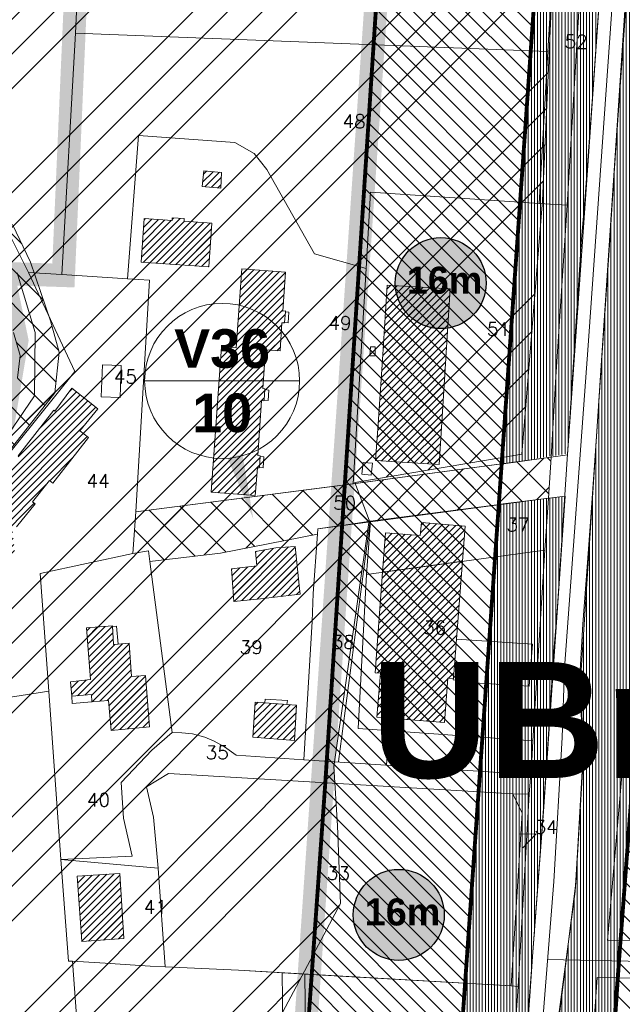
# Model space of a CAD drawing. Header units: metres. Extents: x 578835 to 593571, y 248557 to 255108.
# Tile 70 of 251: x 583127 to 583283, y 250142 to 250397. Entities that reach past the tile are written whole.
import ezdxf

# ---------------------------------------------------------------- set-up
doc = ezdxf.new("R2010")
doc.units = ezdxf.units.M
for name, pattern in [('CACHEX2', [0.75, 0.5, -0.25]), ('CONTINU', [0]), ('DASHDOT', [1, 0.5, -0.25, 0, -0.25]), ('SOLID_LINE', [0])]:
    doc.linetypes.add(name, pattern=pattern)
for name, color, linetype, lineweight in [('01_PLU implantation gabaritaire', 22, 'CONTINU', 30), ('01_PLU_EVP', 104, 'Continuous', 0), ('02_Modif_POS-Implantations obligées', 24, 'DASHDOT', 0), ('Cad-BATIMENT_BATI_LEGER13', 7, 'SOLID_LINE', 0), ('Cad-BATIMENT_BATI_PRIVE12', 7, 'SOLID_LINE', 0), ('Cad-BATIMENT_BATI_PRIVE12_HACH', 7, 'SOLID_LINE', 0), ('Cad-PARCELLAIRE_PARCELLE1', 250, 'SOLID_LINE', 0), ('Cad-PARCELLAIRE_PARCELLE1_', 250, 'SOLID_LINE', 0), ('Cad-RESEAU_ROUT_AXE_DE_VOIE26', 255, 'SOLID_LINE', 0), ('Cad-RESEAU_ROUT_LIMITE_DE_VOIE_P23', 8, 'SOLID_LINE', 0), ('Cad-TOPONYMIE_DETAIL_PARCELLAIR181', 7, 'SOLID_LINE', 0), ('Cad-TOPONYMIE_NUMERO_DE_PARCELL182', 250, 'SOLID_LINE', 0), ('ER', 192, 'Continuous', 18), ('PLU', 7, 'CACHEX2', 5), ('PPRIF - contour', 10, 'Continuous', 9)]:
    doc.layers.add(name, color=color, linetype=linetype, lineweight=lineweight)
doc.layers.add('PLU nom', color=7, linetype='Continuous')
doc.styles.add('00001', font='arial.ttf', dxfattribs={"height": 50})
doc.styles.get("Standard").update_dxf_attribs({"font": 'arialbd_0.ttf', "height": 50})
doc.styles.add('TEXTSTYLE_45_11', font='txt.shx', dxfattribs={"oblique": 50})

msp = doc.modelspace()

# ---------------------------------------------------------------- hatches: boundary and pattern name
at = {"layer": '01_PLU implantation gabaritaire', "lineweight": 0, "ltscale": 0.4}
h = msp.add_hatch(dxfattribs=at)
h.set_pattern_fill('ANSI31', color=256, angle=90, style=0)
h.paths.add_polyline_path([(583221.89, 250441.93), (583262.93, 250441.37), (583237.44, 250079.48), (583221.42, 249849.89), (583216.12, 249767.51), (583212.68, 249738.43), (583206.33, 249695.34), (583190.73, 249656.21), (583164, 249602.47), (583128.06, 249620.2), (583151.53, 249667.78), (583168.02, 249705.77), (583172.76, 249736.67), (583178.86, 249813.5), (583190.14, 249975.57), (583205.96, 250198.67), (583218.51, 250390.38)])
h = msp.add_hatch(dxfattribs=at)
h.set_pattern_fill('ANSI31', color=256, angle=90, style=0)
h.paths.add_polyline_path([(583255.49, 249636.72), (583294.71, 249641.08), (583293.78, 249651.04), (583290.95, 249687.88), (583298.05, 249789.16), (583306, 249916.25), (583315.37, 250055.57), (583330.12, 250260.46), (583343.09, 250433.53), (583302.8, 250435.87), (583289.28, 250248.51), (583277.24, 250088.76), (583268.13, 249947.91), (583261.65, 249843.74), (583255.19, 249751.23), (583251.63, 249693.47), (583251.34, 249680.25), (583254.28, 249643.54)])
at = {"layer": '01_PLU implantation gabaritaire', "linetype": 'Continuous', "lineweight": 30, "true_color": 0xffffff}
h = msp.add_hatch(color=7, dxfattribs=at)
edge = h.paths.add_edge_path()
edge.add_arc((583235.94, 250329.02), 11.78, 0, 360)
h = msp.add_hatch(color=7, dxfattribs=at)
edge = h.paths.add_edge_path()
edge.add_arc((583225.06, 250165.4), 11.78, 0, 360)
at = {"layer": '01_PLU_EVP', "ltscale": 0.4}
h = msp.add_hatch(dxfattribs=at)
h.set_pattern_fill('ANSI31', color=256, scale=0.25, angle=45, style=0)
h.paths.add_polyline_path([(583286.6, 250436.83), (583303.01, 250436.06), (583294.32, 250317.1), (583287.56, 250223.33), (583280.42, 250126.14), (583273.27, 250027.36), (583268.44, 249956.24), (583263.4, 249868.36), (583260.7, 249831.45), (583257.42, 249785.72), (583252.2, 249705.5), (583251.24, 249683.89), (583253.95, 249643.83), (583255.49, 249636.88), (583240.82, 249635.15), (583237.92, 249668.14), (583237.15, 249696.51), (583237.91, 249737.17), (583241, 249789.27), (583248.34, 249895.92), (583259.15, 250043.49), (583263.4, 250113.32), (583270.93, 250173.72), (583273.05, 250208.21), (583272.08, 250224.8), (583277.29, 250305.07), (583284.44, 250411.35)])
h = msp.add_hatch(dxfattribs=at)
h.set_pattern_fill('ANSI31', color=256, scale=0.25, angle=45, style=0)
h.paths.add_polyline_path([(583261.44, 250428.15), (583268.12, 250428.05), (583278.37, 250421.29), (583273.49, 250352.07), (583268.78, 250284.89), (583251.58, 250282.17), (583254.59, 250326.14), (583259.48, 250396.52), (583261.73, 250429.02)])
h = msp.add_hatch(dxfattribs=at)
h.set_pattern_fill('ANSI31', color=256, scale=0.25, angle=45, style=0)
h.paths.add_polyline_path([(583250.74, 250271.67), (583268.17, 250273.88), (583262.6, 250192.21), (583258.62, 250139.76), (583253.68, 250068.99), (583249.37, 250067), (583245.91, 250064.9), (583240.45, 250062.8), (583236.46, 250062.91), (583240.56, 250128.37), (583249.18, 250247.42)])
at = {"layer": 'Cad-BATIMENT_BATI_PRIVE12_HACH', "ltscale": 0.4}
h = msp.add_hatch(dxfattribs=at)
h.set_pattern_fill('ANSI31', color=256, scale=0.4, style=0)
h.paths.add_polyline_path([(583178.92, 250353.65), (583179.16, 250357.68), (583174.51, 250358.07), (583174.1, 250354.03)])
h = msp.add_hatch(dxfattribs=at)
h.set_pattern_fill('ANSI31', color=256, scale=0.4, style=0)
h.paths.add_polyline_path([(583175.84, 250333.22), (583176.63, 250344.54), (583169.41, 250345.05), (583169.43, 250345.73), (583166.37, 250345.91), (583166.35, 250345.24), (583159.13, 250345.75), (583158.34, 250334.43)])
h = msp.add_hatch(dxfattribs=at)
h.set_pattern_fill('ANSI31', color=256, scale=0.4, style=0)
h.paths.add_polyline_path([(583190.17, 250298.74), (583190.36, 250301.43), (583190.34, 250301.65), (583189.85, 250301.73), (583190.5, 250311.7), (583194.31, 250311.46), (583194.78, 250318.75), (583195.43, 250318.69), (583195.42, 250318.8), (583195.69, 250321.6), (583195.68, 250321.83), (583195.02, 250321.78), (583195.74, 250331.87), (583184.37, 250332.71), (583182.94, 250312.3), (583179.13, 250312.54), (583176.42, 250274.85), (583187.87, 250274.03), (583188.42, 250281.21), (583188.92, 250281.14), (583188.98, 250281.36), (583189.16, 250284.17), (583189.15, 250284.28), (583188.57, 250284.34), (583189.53, 250298.58), (583190.11, 250298.51)])
h = msp.add_hatch(dxfattribs=at)
h.set_pattern_fill('ANSI31', color=256, scale=0.4, style=0)
h.paths.add_polyline_path([(583236.12, 250291.54), (583237.26, 250309.57), (583238.4, 250327.51), (583222.08, 250328.49), (583220.93, 250310.56), (583219.71, 250292.51), (583219.02, 250283.09), (583235.52, 250282.01)])
h = msp.add_hatch(dxfattribs=at)
h.set_pattern_fill('ANSI31', color=256, scale=0.4, style=0)
h.paths.add_polyline_path([(583144.65, 250289.03), (583142.45, 250290.75), (583147.08, 250296.49), (583140.36, 250301.83), (583135.91, 250295.89), (583135.65, 250296.09), (583126.41, 250284.29), (583126.58, 250284.19), (583122.17, 250278.69), (583121.39, 250279.3), (583116.31, 250272.97), (583116.6, 250270.42), (583114.39, 250270.24), (583114.84, 250266.83), (583113.21, 250266.58), (583113.97, 250259.5), (583117.55, 250260.02), (583117.85, 250257.38), (583119.9, 250257.54), (583120.07, 250255.45), (583123.58, 250255.96), (583123.33, 250257.95), (583125.7, 250258.25), (583124.82, 250265.76), (583126.05, 250265.87), (583130.83, 250271.84), (583130.13, 250272.33), (583134.53, 250277.93), (583135.41, 250277.23)])
h = msp.add_hatch(dxfattribs=at)
h.set_pattern_fill('ANSI31', color=256, scale=0.4, style=0)
h.paths.add_polyline_path([(583220.85, 250254.14), (583241.56, 250256.99), (583242.28, 250266.08), (583230.91, 250267.03), (583230.62, 250263.66), (583221.66, 250264.36)])
h = msp.add_hatch(dxfattribs=at)
h.set_pattern_fill('ANSI31', color=256, scale=0.4, style=0)
h.paths.add_polyline_path([(583199.36, 250249.9), (583198.2, 250260.84), (583193.21, 250260.43), (583187.92, 250259.54), (583188.32, 250255.78), (583181.7, 250255), (583182.32, 250246.59), (583189.2, 250247.27), (583199.48, 250248.46)])
h = msp.add_hatch(dxfattribs=at)
h.set_pattern_fill('ANSI31', color=256, scale=0.4, style=0)
h.paths.add_polyline_path([(583220.85, 250254.14), (583218.9, 250228.12), (583220.32, 250228.02), (583219.37, 250216.57), (583236.88, 250215.25), (583237.74, 250226.68), (583239.23, 250226.58), (583240.03, 250236.8), (583241.56, 250256.99)])
h = msp.add_hatch(dxfattribs=at)
h.set_pattern_fill('ANSI31', color=256, scale=0.4, style=0)
h.paths.add_polyline_path([(583160.46, 250214.11), (583159.44, 250227.4), (583155.84, 250227.1), (583155.19, 250235.74), (583151.1, 250235.4), (583150.85, 250240.28), (583144.15, 250239.72), (583145.18, 250226.32), (583140.03, 250225.79), (583140.34, 250222.02), (583145.42, 250222.44), (583145.57, 250220.56), (583149.84, 250220.92), (583150.56, 250213.18)])
h = msp.add_hatch(dxfattribs=at)
h.set_pattern_fill('ANSI31', color=256, scale=0.4, style=0)
h.paths.add_polyline_path([(583198.03, 250210.55), (583198.57, 250219.74), (583196.09, 250219.87), (583190.37, 250220.28), (583187.88, 250220.52), (583187.23, 250211.44)])
h = msp.add_hatch(dxfattribs=at)
h.set_pattern_fill('ANSI31', color=256, scale=0.4, style=0)
h.paths.add_polyline_path([(583153.82, 250159.27), (583152.75, 250176.12), (583141.75, 250175.43), (583142.91, 250158.47)])
at = {"layer": 'ER', "ltscale": 0.4}
h = msp.add_hatch(dxfattribs=at)
h.set_pattern_fill('ANSI37', color=256, scale=2, style=0)
h.paths.add_polyline_path([(583058.07, 250301.34), (583054.64, 250309.73), (583049.76, 250316.09), (583040.95, 250320.89), (583030.54, 250323.46), (583001.33, 250327.82), (582957.44, 250333.43), (582946.65, 250336.57), (582930.39, 250344.22), (582912.33, 250356.37), (582905, 250360.88), (582898.05, 250362.27), (582890.36, 250362.98), (582872.61, 250362.64), (582857.67, 250362.32), (582845.41, 250364.65), (582832.39, 250369.17), (582828.35, 250359.98), (582842.83, 250354.96), (582856.84, 250352.3), (582872.82, 250352.65), (582889.99, 250352.97), (582896.6, 250352.36), (582901.28, 250351.42), (582906.92, 250347.95), (582925.44, 250335.5), (582943.1, 250327.19), (582955.39, 250323.61), (582999.95, 250317.92), (583028.6, 250313.64), (583037.3, 250311.49), (583043.12, 250308.32), (583045.89, 250304.71), (583048.44, 250298.47), (583049.7, 250291.87), (583049.17, 250286.5), (583046.99, 250279.96), (583040.61, 250268.16), (583027.71, 250247.14), (583023.9, 250238.33), (583024.86, 250227.84), (583027.05, 250209.99), (583029.67, 250195.98), (583030.08, 250195.06), (583029.67, 250188.88), (583030.4, 250183.45), (583031.86, 250178.75), (583034.45, 250175.42), (583044.19, 250174.21), (583052.62, 250175.34), (583056.03, 250175.83), (583063.27, 250179.06), (583070.89, 250181.58), (583078.03, 250183.12), (583083.63, 250182.87), (583086.79, 250181.09), (583091.09, 250176.71), (583095.39, 250169.98), (583105.37, 250171.36), (583104.39, 250177.6), (583099.77, 250185.31), (583094.5, 250191.87), (583087.6, 250198.2), (583071.46, 250206.25), (583065.13, 250208.93), (583062.41, 250210.35), (583058.04, 250213.9), (583056.65, 250219.23), (583056.92, 250225.54), (583058.61, 250230.25), (583064.05, 250235.69), (583077, 250245.39), (583098.82, 250260.63), (583110.81, 250268.21), (583117.15, 250276.71), (583135.95, 250300.57), (583137.07, 250311.17), (583134.78, 250319.23), (583129.66, 250334.43), (583124.96, 250344.18), (583118.29, 250352.65), (583098.4, 250372.53), (583087.35, 250385.01), (583085.93, 250391.35), (583085.93, 250398.83), (583089.88, 250411.31), (583093.52, 250418.3), (583099.46, 250423.02), (583107.8, 250426.51), (583118.38, 250430.08), (583134.3, 250431.52), (583160.83, 250432.67), (583262.54, 250432.21), (583273.17, 250424.61), (583274.68, 250451.43), (583261.61, 250442.21), (583160.63, 250442.67), (583133.63, 250441.5), (583116.3, 250439.94), (583104.26, 250435.87), (583094.32, 250431.71), (583085.63, 250424.8), (583080.61, 250415.16), (583075.93, 250400.38), (583075.93, 250390.24), (583078.16, 250380.3), (583091.12, 250365.68), (583110.8, 250346), (583116.43, 250338.85), (583120.38, 250330.65), (583125.23, 250316.27), (583126.92, 250310.29), (583126.31, 250304.49), (583109.21, 250282.8), (583103.9, 250275.68), (583093.28, 250268.96), (583071.13, 250253.5), (583057.48, 250243.26), (583049.95, 250235.74), (583046.99, 250227.48), (583046.59, 250218.16), (583049.19, 250208.2), (583057.28, 250201.63), (583058.31, 250199.86), (583058.31, 250197.02), (583057.83, 250194.67), (583054.58, 250191.92), (583050.69, 250191.43), (583045.25, 250193.05), (583042.01, 250195.81), (583039.25, 250200.75), (583038.82, 250201.43), (583036.93, 250211.52), (583034.8, 250228.9), (583034.09, 250236.7), (583036.6, 250242.52), (583049.28, 250263.17), (583056.2, 250275.97), (583059.01, 250284.39), (583059.8, 250292.32)])
h = msp.add_hatch(dxfattribs=at)
h.set_pattern_fill('ANSI37', color=256, scale=2, style=0)
h.paths.add_polyline_path([(583156.89, 250269.77), (583156.13, 250259.01), (583160.21, 250259.68), (583160.52, 250256.92), (583178.89, 250259.12), (583204.04, 250264), (583204.09, 250265.35), (583263.86, 250273.34), (583264.54, 250283.98), (583213.76, 250277.1)])
at = {"layer": 'PPRIF - contour', "lineweight": 15}
h = msp.add_hatch(dxfattribs=at)
h.set_pattern_fill('ANSI34', color=30, scale=2, style=0)
h.paths.add_polyline_path([(583168.56, 249236.59), (583178.02, 249273.37), (583184.15, 249314.36), (583186.86, 249348.54), (583183.82, 249412.65), (583188.31, 249497.75), (583209.56, 249638.59), (583209.57, 249654.16), (583202.87, 249764.69), (583181.22, 249772.54), (583212.18, 249841.81), (583235.33, 249974.64), (583193.51, 249985.09), (583186.04, 250045.54), (583188.28, 250067.18), (583195.8, 250078.07), (583245.78, 250078.37), (583251.01, 250132.85), (583194.25, 250138.82), (583209.94, 250168.32), (583209.19, 250188.47), (583208.21, 250203.8), (583217.43, 250267.61), (583213.64, 250277.41), (583256.98, 250284.74), (583262.34, 250350.34), (583266.18, 250436.39), (583274.5, 250436.7), (583214.43, 250499.33), (583184.56, 250537.39), (583218.91, 250547.09), (583241.07, 250552.07), (583269.68, 250547.09), (583271.18, 250569.48), (583274.91, 250580.67), (583286.48, 250597.77), (583293.66, 250716.62), (583278.73, 250731.44), (583193.67, 250750.25), (583156.78, 250759.28), (583135.71, 250831.5), (583141.39, 250856.49), (583145.69, 250864.01), (583161.1, 250891.6), (583169.34, 250905.21), (583172.57, 250920.26), (583171.49, 250936.38), (583169.31, 250950.6), (583181.85, 251003.26), (583206.95, 251084.03), (583216.62, 251114.12), (583232.39, 251161.77), (583245.29, 251209.41), (583234.54, 251210.94), (583234.1, 251288.09), (583244.66, 251288.39), (583237.9, 251328.73), (583229.54, 251356.01), (583200.13, 251357.42), (583190.46, 251371.39), (583189.74, 251379.63), (583190.1, 251406.14), (583244.22, 251415.82), (583256.04, 251419.04), (583270.74, 251430.86), (583295.47, 251440.89), (583325.21, 251451.64), (583340.94, 251464.43), (583366, 251457.91), (583398.59, 251444.88), (583422.15, 251436.37), (583417.63, 251462.92), (583418.14, 251495.99), (583409.11, 251546.1), (583400.09, 251585.18), (583359.99, 251579.17), (583344.95, 251609.23), (583333.92, 251624.76), (583325.9, 251633.28), (583319.39, 251648.31), (583296.33, 251649.31), (583292.32, 251666.85), (583282.01, 251764.42), (583240.65, 251790.03), (583212.78, 251805.76), (583221.32, 251831.82), (583251.44, 251830.48), (583273.02, 251828.23), (583262.67, 251903.93), (583199.69, 251895.44), (583192.95, 251945.32), (583256.33, 251954.31), (583243.74, 252050.47), (583214.52, 252068.27), (583208.68, 252073.66), (583201.93, 252137.92), (583178.11, 252135.22), (583183.95, 252176.12), (583226.69, 252181.65), (583216.8, 252253.1), (583210.96, 252307.92), (583193.36, 252422.33), (583178.97, 252519.84), (583167.73, 252607.66), (583178.52, 252614.4), (583188.29, 252625.39), (583184.93, 252642.05), (583192.13, 252639.75), (583210.89, 252641.9), (583205.05, 252676.95), (583200.1, 252708.47), (583205.05, 252708.02), (583194.96, 252797.38), (583191.02, 252799.28), (583173.51, 252800.6), (583168.08, 252797.59), (583165.67, 252793.82), (583165.69, 252787.69), (583073.05, 252815.41), (583065.66, 252814.13), (583065.94, 252812.7), (583046.85, 252808.33), (583047.04, 252816.04), (582997.15, 252812.42), (582995.86, 252782.45), (582980.16, 252787.72), (582949.89, 252804.92), (582947.27, 252800.69), (582935.19, 252777.61), (582924.38, 252768.8), (582917.32, 252760.63), (582910.91, 252748.5), (582903.76, 252736.42), (582880, 252724.86), (582817.58, 252706.15), (582782.59, 252696.37), (582747.69, 252696.56), (582653.19, 252726.32), (582583.51, 252736.7), (582547.53, 252745.89), (582391.95, 252693.83), (582342.71, 252696.56), (582258, 252701.11), (582228.89, 252730.03), (582194.3, 252754.65), (582137.15, 252749.12), (582028.37, 252701.22), (581997.03, 252701.83), (581923.09, 252643.99), (581895.44, 252653.82), (581782.97, 252699.88), (581749.17, 252724.45), (581694.48, 252730.59), (581626.87, 252779.73), (581623.69, 252832.13), (581568.99, 252867.14), (581549.94, 252902.76), (581520.9, 252875.84), (581488.95, 252861.1), (581415.1, 252871.66), (581333.97, 252861.22), (581285.87, 252845.9), (581226.26, 252859.41), (581213.27, 252848.96), (581176.79, 252829.19), (581135.62, 252832.26), (581093.83, 252851.3), (581026.18, 252865.71), (580894.22, 252859.98), (580764.18, 252821.75), (580666.25, 252837.89), (580606.97, 252807.31), (580553.37, 252825.96), (580518.38, 252831.19), (580426.24, 252844.58), (580314.78, 252864.48), (580232.54, 252861.61), (580193.34, 252877.86), (579737.68, 252731.06), (579339.29, 252594.91), (579467.34, 252529.95), (579492.26, 252526.53), (579537.88, 252506.87), (579628.29, 252501.98), (579673.34, 252488.27), (579756.55, 252421.24), (579801.62, 252412.32), (579849.52, 252376.66), (579890.09, 252373.24), (579954.11, 252362.98), (580003.08, 252331.22), (580020.69, 252319.86), (580037.79, 252307.65), (580048.55, 252295.44), (580067.12, 252269.55), (580095.49, 252178.46), (580127.66, 252086.63), (580157.22, 252011.67), (580209.32, 251928.46), (580208.41, 251858.24), (580196.24, 251818.11), (580206.29, 251790.3), (580227.07, 251716.54), (580274.53, 251673.98), (580324.82, 251599.61), (580345.2, 251567.99), (580352.27, 251548.44), (580380.56, 251474.57), (580498.13, 251465.11), (580632.34, 251425.65), (580688.87, 251403.81), (580903, 251328.66), (581057.22, 251304.45), (581128.89, 251277.45), (581306.24, 251176.53), (581363.6, 251156.15), (581418.4, 251079.72), (581465.72, 250967.17), (581546.02, 250830.88), (581604.72, 250760.44), (581621.29, 250710.76), (581635.31, 250677.64), (581677.37, 250643.25), (581761.5, 250538.8), (581878.03, 250481.58), (581978.36, 250416.05), (582083.64, 250336.15), (582132.06, 250252.96), (582193.12, 250147.32), (582211.34, 250118.18), (582217.79, 250080.35), (582244.22, 249930.09), (582252.92, 249788.8), (582279.87, 249720.73), (582264.14, 249693.23), (582229.1, 249576.98), (582243.69, 249504.21), (582236.53, 249458.37), (582233.12, 249417.21), (582207.89, 249404.14), (582210.7, 249314.66), (582282.52, 249136.36), (582365.79, 249069.63), (582329.51, 248868.66), (582370.33, 248802.93), (582389.99, 248830.88), (582435.35, 248829.37), (582475.81, 248930.64), (582488.18, 248933.83), (582505.04, 248934.94), (582536.56, 248931.03), (582545.58, 248873.46), (582547.73, 248837.81), (582559.27, 248733.3), (582660.26, 248731.96), (582707.75, 248722.61), (582711.09, 248844.25), (582713.77, 248853.61), (582730.11, 248933.31), (582770.57, 249048.63), (582781.22, 249070.77), (582782.86, 249074.05), (582786.69, 249073.51), (582794.34, 249066.4), (582795.98, 249060.39), (582802, 249037.44), (582837.54, 249029.24), (582847.92, 249019.4), (582859.41, 249022.68), (582870.89, 249021.59), (582882.91, 249029.79), (582897.68, 249024.87), (582894.41, 249004.61), (582898.78, 248991.5), (582903.16, 248984.94), (582914.71, 248986.01), (582980.86, 249040.12), (583036.72, 249107.47), (583089.79, 249152.85), (583096.96, 249144.66), (583169.29, 249123.72), (583150.9, 249178.85), (583158.77, 249200.15)])

# ---------------------------------------------------------------- linework, layer by layer
at = {"layer": '01_PLU implantation gabaritaire', "ltscale": 0.4, "const_width": 1}
for points in [[(583221.89, 250441.93), (583262.93, 250441.37), (583237.44, 250079.48), (583221.42, 249849.89), (583216.12, 249767.51), (583212.68, 249738.43), (583206.33, 249695.34), (583190.73, 249656.21), (583164, 249602.47), (583128.06, 249620.2), (583151.53, 249667.78), (583168.02, 249705.77), (583172.76, 249736.67), (583178.86, 249813.5), (583190.14, 249975.57), (583205.96, 250198.67), (583218.51, 250390.38)], [(583255.49, 249636.72), (583294.71, 249641.08), (583293.78, 249651.04), (583290.95, 249687.88), (583298.05, 249789.16), (583306, 249916.25), (583315.37, 250055.57), (583330.12, 250260.46), (583343.09, 250433.53), (583302.77, 250435.96), (583289.28, 250248.51), (583277.24, 250088.76), (583268.13, 249947.91), (583261.65, 249843.74), (583255.19, 249751.23), (583251.63, 249693.47), (583251.34, 249680.25), (583254.28, 249643.54)]]:
    msp.add_lwpolyline(points, close=True, dxfattribs=at)
at = {"layer": '01_PLU implantation gabaritaire', "lineweight": 0, "ltscale": 0.4}
msp.add_lwpolyline([(583302.63, 250436.42), (583342.85, 250433.48), (583322.59, 250160.96), (583310.53, 249980.22), (583296.25, 249761.55), (583291.16, 249689.06), (583294.97, 249640.54), (583255.35, 249636.96), (583250.81, 249687.24), (583256, 249760.56), (583270.61, 249979.22), (583287.49, 250227.05), (583302.76, 250432.68)], close=True, dxfattribs=at)
at = {"layer": '01_PLU_EVP', "ltscale": 0.4}
msp.add_lwpolyline([(583263.4, 250113.32), (583270.93, 250173.72), (583273.05, 250208.21), (583272.08, 250224.8), (583277.29, 250305.07), (583284.44, 250411.35), (583286.6, 250436.83), (583303.01, 250436.06), (583294.32, 250317.1), (583287.56, 250223.33), (583280.42, 250126.14)], dxfattribs=at)
for points in [[(583261.44, 250428.15), (583268.12, 250428.05), (583278.37, 250421.29), (583273.49, 250352.07), (583268.76, 250284.55), (583251.58, 250282.17), (583254.59, 250326.14), (583259.48, 250396.52), (583261.73, 250429.02)], [(583250.74, 250271.67), (583268.17, 250273.88), (583262.6, 250192.21), (583258.62, 250139.76), (583253.68, 250068.99), (583249.37, 250067), (583245.91, 250064.9), (583240.45, 250062.8), (583236.46, 250062.91), (583240.56, 250128.37), (583249.18, 250247.42)]]:
    msp.add_lwpolyline(points, close=True, dxfattribs=at)
at = {"layer": '02_Modif_POS-Implantations obligées', "linetype": 'Continuous', "lineweight": 30, "ltscale": 2}
for centre in [(583235.94, 250329.02), (583225.06, 250165.4)]:
    msp.add_circle(centre, 11.78, dxfattribs=at)
at = {"layer": 'Cad-BATIMENT_BATI_LEGER13'}
for points in [[(583196.42, 250318.77), (583196.61, 250321.46), (583195.69, 250321.6), (583195.42, 250318.8), (583196.42, 250318.77), (583196.42, 250318.77)], [(583196.42, 250318.77), (583196.61, 250321.46), (583195.69, 250321.6), (583195.42, 250318.8), (583196.42, 250318.77), (583196.42, 250318.77)], [(583218.9, 250310.17), (583218.96, 250312.51), (583217.72, 250312.52), (583217.59, 250310.16), (583218.9, 250310.17), (583218.9, 250310.17)], [(583218.9, 250310.17), (583218.96, 250312.51), (583217.72, 250312.52), (583217.59, 250310.16), (583218.9, 250310.17), (583218.9, 250310.17)], [(583191.18, 250298.6), (583191.37, 250301.3), (583190.36, 250301.43), (583190.17, 250298.74), (583191.18, 250298.6), (583191.18, 250298.6)], [(583191.18, 250298.6), (583191.37, 250301.3), (583190.36, 250301.43), (583190.17, 250298.74), (583191.18, 250298.6), (583191.18, 250298.6)], [(583189.91, 250281.22), (583190.09, 250284.02), (583189.16, 250284.17), (583188.98, 250281.36), (583189.91, 250281.22), (583189.91, 250281.22)], [(583189.91, 250281.22), (583190.09, 250284.02), (583189.16, 250284.17), (583188.98, 250281.36), (583189.91, 250281.22), (583189.91, 250281.22)], [(583217.93, 250279.32), (583218.25, 250282.36), (583215.84, 250282.6), (583215.52, 250279.57), (583217.93, 250279.32), (583217.93, 250279.32)], [(583217.93, 250279.32), (583218.25, 250282.36), (583215.84, 250282.6), (583215.52, 250279.57), (583217.93, 250279.32), (583217.93, 250279.32)], [(583152.32, 250235.51), (583151.94, 250240.16), (583150.87, 250240.06), (583151.1, 250235.4), (583152.32, 250235.51), (583152.32, 250235.51)], [(583152.32, 250235.51), (583151.94, 250240.16), (583150.87, 250240.06), (583151.1, 250235.4), (583152.32, 250235.51), (583152.32, 250235.51)], [(583258.85, 250224.66), (583259.67, 250235.53), (583240.03, 250236.8), (583239.23, 250226.58), (583239.18, 250226.24), (583241.74, 250226.13), (583241.7, 250225.68), (583258.85, 250224.66), (583258.85, 250224.66)], [(583258.85, 250224.66), (583259.67, 250235.53), (583240.03, 250236.8), (583239.23, 250226.58), (583239.18, 250226.24), (583241.74, 250226.13), (583241.7, 250225.68), (583258.85, 250224.66), (583258.85, 250224.66)], [(583145.57, 250220.56), (583145.42, 250222.44), (583140.34, 250222.02), (583140.41, 250220.13), (583145.57, 250220.56), (583145.57, 250220.56)], [(583145.57, 250220.56), (583145.42, 250222.44), (583140.34, 250222.02), (583140.41, 250220.13), (583145.57, 250220.56), (583145.57, 250220.56)], [(583196.09, 250219.87), (583196.26, 250220.89), (583190.45, 250221.3), (583190.37, 250220.28), (583196.09, 250219.87), (583196.09, 250219.87)], [(583196.09, 250219.87), (583196.26, 250220.89), (583190.45, 250221.3), (583190.37, 250220.28), (583196.09, 250219.87), (583196.09, 250219.87)]]:
    msp.add_lwpolyline(points, close=True, dxfattribs=at)
at = {"layer": 'Cad-BATIMENT_BATI_PRIVE12'}
for points in [[(583178.92, 250353.65), (583179.16, 250357.68), (583174.51, 250358.07), (583174.1, 250354.03), (583178.92, 250353.65), (583178.92, 250353.65)], [(583175.84, 250333.22), (583176.63, 250344.54), (583169.41, 250345.05), (583169.43, 250345.73), (583166.37, 250345.91), (583166.35, 250345.24), (583159.13, 250345.75), (583158.34, 250334.43), (583175.84, 250333.22), (583175.84, 250333.22)], [(583190.17, 250298.74), (583190.36, 250301.43), (583190.34, 250301.65), (583189.85, 250301.73), (583190.5, 250311.7), (583194.31, 250311.46), (583194.78, 250318.75), (583195.43, 250318.69), (583195.42, 250318.8), (583195.69, 250321.6), (583195.68, 250321.83), (583195.02, 250321.78), (583195.74, 250331.87), (583184.37, 250332.71), (583182.94, 250312.3), (583179.13, 250312.54), (583176.42, 250274.85), (583187.87, 250274.03), (583188.42, 250281.21), (583188.92, 250281.14), (583188.98, 250281.36), (583189.16, 250284.17), (583189.15, 250284.28), (583188.57, 250284.34), (583189.53, 250298.58), (583190.11, 250298.51), (583190.17, 250298.74), (583190.17, 250298.74)], [(583236.12, 250291.54), (583237.26, 250309.57), (583238.4, 250327.51), (583222.08, 250328.49), (583220.93, 250310.56), (583219.71, 250292.51), (583219.02, 250283.09), (583235.52, 250282.01), (583236.12, 250291.54), (583236.12, 250291.54)], [(583220.85, 250254.14), (583241.56, 250256.99), (583242.28, 250266.08), (583230.91, 250267.03), (583230.62, 250263.66), (583221.66, 250264.36), (583220.85, 250254.14), (583220.85, 250254.14)], [(583199.36, 250249.9), (583198.2, 250260.84), (583193.21, 250260.43), (583187.92, 250259.54), (583188.32, 250255.78), (583181.7, 250255), (583182.32, 250246.59), (583189.2, 250247.27), (583199.48, 250248.46), (583199.36, 250249.9), (583199.36, 250249.9)], [(583220.85, 250254.14), (583218.9, 250228.12), (583220.32, 250228.02), (583219.37, 250216.57), (583236.88, 250215.25), (583237.74, 250226.68), (583239.23, 250226.58), (583240.03, 250236.8), (583241.56, 250256.99), (583220.85, 250254.14), (583220.85, 250254.14)], [(583160.46, 250214.11), (583159.44, 250227.4), (583155.84, 250227.1), (583155.19, 250235.74), (583151.1, 250235.4), (583150.85, 250240.28), (583144.15, 250239.72), (583145.18, 250226.32), (583140.03, 250225.79), (583140.34, 250222.02), (583145.42, 250222.44), (583145.57, 250220.56), (583149.84, 250220.92), (583150.56, 250213.18), (583160.46, 250214.11), (583160.46, 250214.11)], [(583198.03, 250210.55), (583198.57, 250219.74), (583196.09, 250219.87), (583190.37, 250220.28), (583187.88, 250220.52), (583187.23, 250211.44), (583198.03, 250210.55), (583198.03, 250210.55)], [(583153.82, 250159.27), (583152.75, 250176.12), (583141.75, 250175.43), (583142.91, 250158.47), (583153.82, 250159.27), (583153.82, 250159.27)]]:
    msp.add_lwpolyline(points, close=True, dxfattribs=at)
msp.add_lwpolyline([(583126.05, 250265.87), (583130.83, 250271.84), (583130.13, 250272.33), (583134.53, 250277.93), (583135.41, 250277.23), (583144.65, 250289.03), (583144.65, 250289.03), (583144.65, 250289.03), (583142.45, 250290.75), (583147.08, 250296.49), (583140.36, 250301.83), (583135.91, 250295.89), (583135.65, 250296.09), (583126.41, 250284.29)], dxfattribs=at)
at = {"layer": 'Cad-PARCELLAIRE_PARCELLE1'}
for points in [[(583124.38, 250341.3), (583129.13, 250331.78), (583129.13, 250331.78), (583129.13, 250331.78), (583137.75, 250331.27), (583141.27, 250393.76), (583143.13, 250432.82), (583137.56, 250432.36), (583132.01, 250431.78), (583126.48, 250430.87)], [(583144.58, 250097.97), (583140.54, 250153.37), (583139.47, 250153.4), (583137.51, 250179.76), (583134.38, 250223.31), (583108.9, 250219.4)]]:
    msp.add_lwpolyline(points, dxfattribs=at)
for points in [[(583143.13, 250432.82), (583141.27, 250393.76), (583263.7, 250389.03), (583266.23, 250432.72), (583160.71, 250433.62), (583143.13, 250432.82), (583143.13, 250432.82)], [(583261.46, 250349.61), (583268.67, 250349.21), (583273.67, 250432.56), (583266.23, 250432.72), (583263.7, 250389.03), (583261.46, 250349.61), (583261.46, 250349.61)], [(583263.7, 250389.03), (583141.27, 250393.76), (583137.75, 250331.27), (583154.74, 250330.12), (583157.58, 250367.25), (583182.55, 250365.44), (583187.57, 250362.62), (583190.89, 250358.43), (583203.26, 250336.62), (583216.6, 250332.82), (583217.76, 250352.55), (583261.46, 250349.61), (583263.7, 250389.03), (583263.7, 250389.03)], [(583213.26, 250277.03), (583156.89, 250269.77), (583160.46, 250329.82), (583154.74, 250330.12), (583157.58, 250367.25), (583182.55, 250365.44), (583187.57, 250362.62), (583190.89, 250358.43), (583203.26, 250336.62), (583216.6, 250332.82), (583213.26, 250277.03), (583213.26, 250277.03)], [(583264.54, 250283.98), (583213.26, 250277.03), (583216.6, 250332.82), (583217.76, 250352.55), (583261.46, 250349.61), (583268.67, 250349.21), (583265.78, 250304.71), (583264.54, 250283.98), (583264.54, 250283.98)], [(583134.38, 250223.31), (583132.17, 250253.77), (583156.13, 250259.01), (583156.89, 250269.77), (583160.46, 250329.82), (583154.74, 250330.12), (583137.75, 250331.27), (583129.13, 250331.78), (583141.16, 250306.14), (583111.49, 250269.33), (583112.75, 250259.29), (583107.66, 250251.07), (583108.7, 250245.57), (583119.81, 250247.84), (583120.53, 250238.09), (583092.94, 250233.9), (583095.28, 250217.59), (583108.9, 250219.4), (583134.38, 250223.31), (583134.38, 250223.31)], [(583153.15, 250307.69), (583148.28, 250307.85), (583147.98, 250299.57), (583152.85, 250299.42), (583153.15, 250307.69), (583153.15, 250307.69)], [(583160.52, 250256.92), (583178.89, 250259.12), (583204.04, 250264), (583204.09, 250265.35), (583212.64, 250266.62), (583217.69, 250267.37), (583263.86, 250273.34), (583264.54, 250283.98), (583213.26, 250277.03), (583156.89, 250269.77), (583156.13, 250259.01), (583160.21, 250259.68), (583160.52, 250256.92), (583160.52, 250256.92)], [(583216.7, 250253.58), (583217.69, 250267.37), (583263.86, 250273.34), (583262.92, 250259.89), (583216.7, 250253.58), (583216.7, 250253.58)], [(583200.43, 250205.52), (583202.63, 250241.37), (583202.85, 250248.64), (583204.04, 250264), (583204.09, 250265.35), (583212.64, 250266.62), (583217.69, 250267.37), (583216.7, 250253.58), (583214.5, 250213.71), (583259.79, 250210.47), (583259.56, 250205.21), (583256.21, 250201.92), (583200.43, 250205.52), (583200.43, 250205.52)], [(583200.43, 250205.52), (583182.92, 250206.73), (583179.93, 250208.93), (583177.26, 250210.38), (583174.78, 250211.41), (583171.58, 250212.26), (583168.83, 250212.58), (583166.35, 250212.59), (583160.52, 250256.92), (583178.89, 250259.12), (583204.04, 250264), (583202.85, 250248.64), (583202.63, 250241.37), (583200.43, 250205.52), (583200.43, 250205.52)], [(583134.38, 250223.31), (583132.17, 250253.77), (583156.13, 250259.01), (583160.21, 250259.68), (583160.52, 250256.92), (583166.35, 250212.59), (583161.04, 250208.03), (583153.16, 250199.68), (583153.69, 250190.47), (583155.99, 250180.63), (583137.51, 250179.76), (583134.38, 250223.31), (583134.38, 250223.31)], [(583259.79, 250210.47), (583214.5, 250213.71), (583216.7, 250253.58), (583262.92, 250259.89), (583259.79, 250210.47), (583259.79, 250210.47)], [(583137.51, 250179.76), (583162.69, 250177.51), (583161.51, 250190.67), (583159.69, 250198.56), (583165.42, 250202.04), (583254.58, 250196.77), (583258.87, 250196.68), (583259.56, 250205.21), (583256.21, 250201.92), (583200.43, 250205.52), (583182.92, 250206.73), (583179.93, 250208.93), (583177.26, 250210.38), (583174.78, 250211.41), (583171.58, 250212.26), (583168.83, 250212.58), (583166.35, 250212.59), (583161.04, 250208.03), (583153.16, 250199.68), (583153.69, 250190.47), (583155.99, 250180.63), (583137.51, 250179.76), (583137.51, 250179.76)], [(583349.4, 250206.57), (583283.29, 250206.41), (583279.1, 250158.8), (583337.01, 250158.49), (583337.98, 250164.6), (583339.91, 250174.12), (583341.68, 250182.52), (583343.69, 250190.15), (583344.08, 250191.41), (583344.53, 250192.9), (583345.19, 250194.85), (583345.72, 250196.45), (583346.25, 250197.95), (583346.84, 250199.78), (583347.31, 250201.04), (583347.93, 250202.54), (583348.67, 250204.5), (583349.4, 250206.57), (583349.4, 250206.57)], [(583164.57, 250151.92), (583183.53, 250151.05), (583254.2, 250147.02), (583257.06, 250191.73), (583254.58, 250196.77), (583165.42, 250202.04), (583159.69, 250198.56), (583161.51, 250190.67), (583162.69, 250177.51), (583164.57, 250151.92), (583164.57, 250151.92)], [(583258.87, 250196.68), (583254.58, 250196.77), (583257.06, 250191.73), (583254.2, 250147.02), (583256.02, 250146.84), (583258.87, 250196.68), (583258.87, 250196.68)], [(583164.57, 250151.92), (583162.69, 250177.51), (583137.51, 250179.76), (583139.47, 250153.4), (583140.54, 250153.37), (583149, 250152.85), (583160.67, 250152.15), (583164.57, 250151.92), (583164.57, 250151.92)], [(583144.58, 250097.97), (583140.54, 250153.37), (583149, 250152.85), (583160.67, 250152.15), (583164.57, 250151.92), (583183.53, 250151.05), (583200.68, 250150.03), (583201.34, 250097.68), (583194.73, 250097.8), (583184.33, 250100.84), (583171.85, 250101.25), (583171.77, 250097.23), (583171.72, 250094.89), (583144.71, 250095.53), (583144.58, 250097.97), (583144.58, 250097.97)], [(583194.73, 250097.8), (583201.34, 250097.68), (583200.68, 250150.03), (583254.2, 250147.02), (583256.02, 250146.84), (583252.92, 250102.88), (583249.89, 250061.16), (583202.46, 250062.45), (583203.2, 250066.41), (583205.47, 250072.84), (583202.4, 250078.94), (583195.98, 250077.84), (583194.73, 250097.8), (583194.73, 250097.8)], [(583318.05, 250054.59), (583270.29, 250051.83), (583270.61, 250058.88), (583273.68, 250089.35), (583273.93, 250112.99), (583276.44, 250149.21), (583309.96, 250148.66), (583334.8, 250148.39), (583333.49, 250128.45), (583336.07, 250128.21), (583335.65, 250119.37), (583333.27, 250119.17), (583321.32, 250065.78), (583318.05, 250054.59), (583318.05, 250054.59)]]:
    msp.add_lwpolyline(points, close=True, dxfattribs=at)
at = {"layer": 'Cad-PARCELLAIRE_PARCELLE1_'}
msp.add_lwpolyline([(583153.15, 250307.69), (583152.85, 250299.42), (583147.98, 250299.57), (583148.28, 250307.85), (583153.15, 250307.69), (583153.15, 250307.69)], close=True, dxfattribs=at)
at = {"layer": 'Cad-RESEAU_ROUT_AXE_DE_VOIE26'}
msp.add_line((583357.37, 250152.07), (583263.62, 250153.8), dxfattribs=at)
msp.add_line((583357.37, 250152.07), (583263.62, 250153.8), dxfattribs=at)
for points in [[(583282.84, 250436.76), (583280.74, 250407.33), (583274.09, 250312.83), (583268, 250229.32), (583267.41, 250211.32), (583265.26, 250174.01), (583262.28, 250137.21), (583256.12, 250058.15), (583251.09, 249985.5), (583242.11, 249857.62), (583235.68, 249756)], [(583282.84, 250436.76), (583280.74, 250407.33), (583274.09, 250312.83), (583268, 250229.32), (583267.41, 250211.32), (583265.26, 250174.01), (583262.28, 250137.21), (583256.12, 250058.15), (583251.09, 249985.5), (583242.11, 249857.62), (583235.68, 249756)], [(583116.92, 250279.83), (583130.7, 250299.79), (583130.85, 250316.27), (583126.16, 250331.67)]]:
    msp.add_lwpolyline(points, dxfattribs=at)
at = {"layer": 'Cad-RESEAU_ROUT_LIMITE_DE_VOIE_P23'}
for p, q in [((583209.45, 250205.15), (583217.68, 250267.42)), ((583222.76, 250216.47), (583221.91, 250204.21)), ((583195.52, 250097.83), (583194.87, 250150.41))]:
    msp.add_line(p, q, dxfattribs=at)
for points in [[(583284.42, 250507.82), (583279.65, 250439.35), (583276.91, 250400.64), (583275.34, 250378.41), (583273.32, 250351.47), (583272.39, 250340.43), (583269.14, 250289.99), (583266.07, 250243.96), (583265.27, 250233.71), (583263.51, 250206.81), (583262.35, 250190.53), (583259.72, 250154.59), (583259.01, 250144.32), (583256.12, 250105.46), (583253.28, 250063.25), (583252.69, 250055.17), (583250.27, 250019.97), (583245.38, 249948.16), (583243.65, 249922.89), (583236.94, 249827.75), (583235.88, 249812.34), (583232.05, 249755.83)], [(583239.02, 249756.07), (583241.01, 249788.21), (583242.95, 249816.57), (583246.6, 249868.5), (583248.54, 249895.73), (583252.01, 249945.34), (583255.94, 250002.01), (583260.89, 250070.9), (583263.96, 250120.09), (583270.79, 250171.42), (583271.47, 250183), (583272.81, 250207.2), (583272.7, 250212.54), (583271.83, 250224.29), (583272.79, 250240.66), (583273.95, 250256.65), (583274.73, 250267.23), (583275.83, 250283.11), (583277.69, 250309.65), (583279.47, 250336.28), (583281.25, 250362.74), (583284.23, 250405.58), (583287.58, 250451.84), (583291.45, 250507.17)]]:
    msp.add_lwpolyline(points, dxfattribs=at)
at = {"layer": 'Cad-TOPONYMIE_DETAIL_PARCELLAIR181'}
msp.add_lwpolyline([(583256.28, 250186.32), (583260.64, 250186.35), (583257.16, 250182.72), (583257.16, 250182.72)], dxfattribs=at)
at = {"layer": 'ER', "ltscale": 0.4}
for points in [[(583117.15, 250276.71), (583135.95, 250300.57), (583137.07, 250311.17), (583134.78, 250319.23), (583129.66, 250334.43), (583124.96, 250344.18)], [(583125.23, 250316.27), (583126.92, 250310.29), (583126.31, 250304.49)], [(583159.21, 250303.68), (583199.36, 250303.68)]]:
    msp.add_lwpolyline(points, dxfattribs=at)
msp.add_lwpolyline([(583187.38, 250267.9, 0, 4, 0), (583182.64, 250284.22, 6, 6, 0)], format="xyseb", dxfattribs=at)
msp.add_lwpolyline([(583156.89, 250269.77), (583156.13, 250259.01), (583160.21, 250259.68), (583160.52, 250256.92), (583178.89, 250259.12), (583204.04, 250264), (583204.09, 250265.35), (583263.86, 250273.34), (583264.54, 250283.98), (583213.76, 250277.1), (583156.89, 250269.77)], close=True, dxfattribs=at)
msp.add_circle((583179.29, 250303.68), 20.08, dxfattribs=at)
at = {"layer": 'PLU', "color": 7, "ltscale": 2, "const_width": 6}
msp.add_lwpolyline([(583097.05, 250190.6), (583068.02, 250207.75), (583059.78, 250215.33), (583056.48, 250229.53), (583063.41, 250246.67), (583105.96, 250273.7), (583122.52, 250292.83), (583126.11, 250314.13), (583122.49, 250331.51), (583138.16, 250331), (583142.99, 250441.56), (583273.96, 250442.14)], dxfattribs=at)
at = {"layer": 'PLU', "ltscale": 2, "const_width": 6}
msp.add_lwpolyline([(583221.95, 250442.07), (583175.22, 249762.3), (583170.63, 249722.7), (583166.88, 249703.94), (583127.67, 249620.16), (583179.36, 249594.91), (583201.46, 249634.09), (583240.25, 249634.51), (583295.3, 249641.59), (583303.23, 249641.82)], dxfattribs=at)
at = {"layer": 'PPRIF - contour', "flags": 128}
msp.add_lwpolyline([(583194.25, 250138.82), (583209.94, 250168.32), (583209.19, 250188.47), (583208.21, 250203.8), (583217.43, 250267.61), (583213.64, 250277.41), (583256.98, 250284.74), (583262.34, 250350.34), (583266.18, 250436.39), (583274.5, 250436.7), (583214.43, 250499.33), (583184.56, 250537.39), (583218.91, 250547.09), (583241.07, 250552.07), (583269.68, 250547.09), (583269.68, 250547.09), (583269.68, 250547.09), (583271.18, 250569.48), (583271.18, 250569.48), (583271.18, 250569.48), (583274.91, 250580.67)], dxfattribs=at)

# ---------------------------------------------------------------- texts
at = {"layer": '02_Modif_POS-Implantations obligées', "ltscale": 2, "char_height": 7, "width": 36.6046, "attachment_point": 1, "style": '00001'}
for insert in [(583227.14, 250333.26), (583216.25, 250169.65)]:
    msp.add_mtext('{\\fArial|b1|i0|c0|p34;16m}', dxfattribs=dict(at, insert=insert))
at = {"layer": 'Cad-TOPONYMIE_NUMERO_DE_PARCELL182', "style": 'TEXTSTYLE_45_11'}
for s, p in [('52', (583268, 250389.84)), ('48', (583210.48, 250369.21)), ('49', (583206.83, 250316.96)), ('51', (583247.91, 250315.37)), ('45', (583151.22, 250303.07)), ('44', (583144.12, 250276.06)), ('50', (583208.04, 250270.36)), ('37', (583252.95, 250264.74)), ('36', (583231.35, 250238.08)), ('39', (583183.83, 250233)), ('38', (583207.7, 250234.33)), ('35', (583175.01, 250205.74)), ('40', (583144.24, 250193.47)), ('34', (583260.23, 250186.42)), ('33', (583206.39, 250174.47)), ('41', (583158.97, 250165.72))]:
    msp.add_text(s, height=3.491, rotation=359.5887, dxfattribs=at).set_placement(p)
at = {"layer": 'ER', "ltscale": 0.4, "insert": (583179.29, 250303.68), "char_height": 10, "width": 16.8329, "attachment_point": 5}
msp.add_mtext('{\\fArial|b1|i0|c238|p34;V3}6{\\fArial|b1|i0|c238|p34;\\P10}', dxfattribs=at)
at = {"layer": 'PLU nom', "insert": (583266.87, 250230.87), "char_height": 30, "width": 195.3422, "attachment_point": 2}
msp.add_mtext('UBm', dxfattribs=at)

doc.saveas('drawing.dxf')
